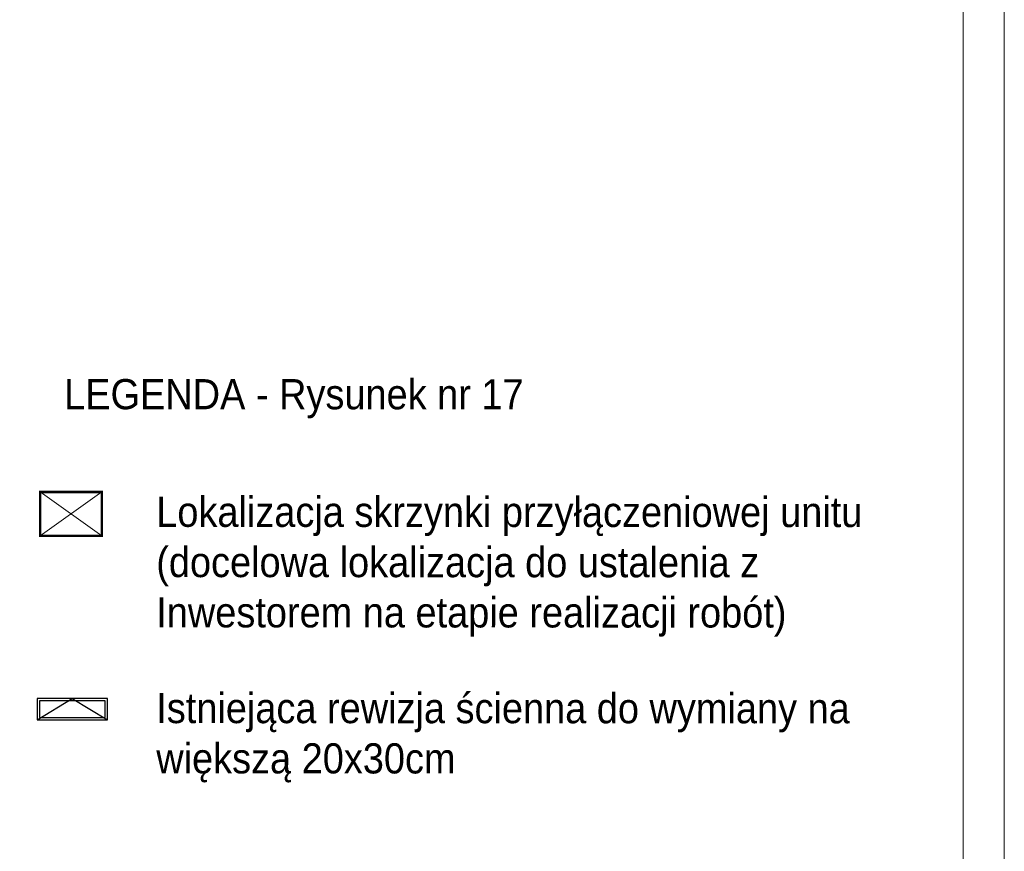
# Model space of a CAD drawing. Header units: centimetres. Extents: x 695802 to 711011, y 25963 to 44188.
# Tile 141 of 157: x 701234 to 701653, y 40054 to 40408. Entities that reach past the tile are written whole.
import ezdxf

# ---------------------------------------------------------------- set-up
doc = ezdxf.new("R2010")
doc.units = ezdxf.units.CM
doc.layers.add('Obrys powierzchni', color=50, linetype='Continuous', lineweight=9, plot=False)
for name, color, linetype, lineweight in [('Opis', 102, 'Continuous', 9), ('Przekrojowa', 253, 'Continuous', 25), ('S3_wymiary', 4, 'Continuous', 0)]:
    doc.layers.add(name, color=color, linetype=linetype, lineweight=lineweight)
doc.styles.add('ARIELCE', font='arial.ttf', dxfattribs={"width": 0.9})

msp = doc.modelspace()

# ---------------------------------------------------------------- linework, layer by layer
at = {"layer": 'Obrys powierzchni', "ltscale": 1.6}
for points in [[(699552.62, 40762.32), (701652.62, 40762.32), (701652.62, 39277.32), (699552.62, 39277.32)], [(699570.12, 40744.82), (701635.12, 40744.82), (701635.12, 39294.82), (699570.12, 39294.82)]]:
    msp.add_lwpolyline(points, close=True, dxfattribs=at)
at = {"layer": 'Przekrojowa', "ltscale": 1.6}
for p, q in [((701241.11, 40110.26), (701256.11, 40119.38)), ((701256.11, 40119.38), (701271.11, 40110.26))]:
    msp.add_line(p, q, dxfattribs=at)
for points in [[(701241.11, 40119.38), (701241.11, 40110.26), (701271.11, 40110.26), (701271.11, 40119.38)], [(701242.11, 40118.38), (701242.11, 40111.26), (701270.11, 40111.26), (701270.11, 40118.38)]]:
    msp.add_lwpolyline(points, close=True, dxfattribs=at)
at = {"layer": 'S3_wymiary', "ltscale": 1.6}
for p, q in [((701242.45, 40188.59), (701268.69, 40207.27)), ((701242.45, 40207.27), (701268.69, 40188.59))]:
    msp.add_line(p, q, dxfattribs=at)
at = {"layer": 'S3_wymiary', "ltscale": 1.6, "const_width": 1}
msp.add_lwpolyline([(701242.45, 40188.59), (701242.45, 40207.27), (701268.69, 40207.27), (701268.69, 40188.59), (701242.45, 40188.59)], close=True, dxfattribs=at)

# ---------------------------------------------------------------- texts
at = {"layer": 'Opis', "char_height": 14, "attachment_point": 1, "rotation": 359.981, "style": 'ARIELCE'}
for s, insert, width in [('\\pxsm1,ql;{\\fArial|b0|i0|c238|p34;\\H0.916668x;LEGENDA - Rysunek nr 17}', (701252.64, 40255.35), 724.063), ('\\pxsm1,ql;{\\fArial|b0|i0|c238|p34;\\H0.916668x;Lokalizacja skrzynki przyłączeniowej unitu\\P(docelowa lokalizacja do ustalenia z Inwestorem na etapie realizacji robót)}', (701291.84, 40205.27), 314.4595), ('\\pxsm1,ql;{\\fArial|b0|i0|c238|p34;\\H0.916668x;Istniejąca rewizja ścienna do wymiany na większą 20x30cm}', (701291.84, 40121.72), 314.4595)]:
    msp.add_mtext(s, dxfattribs=dict(at, insert=insert, width=width))

doc.saveas('drawing.dxf')
